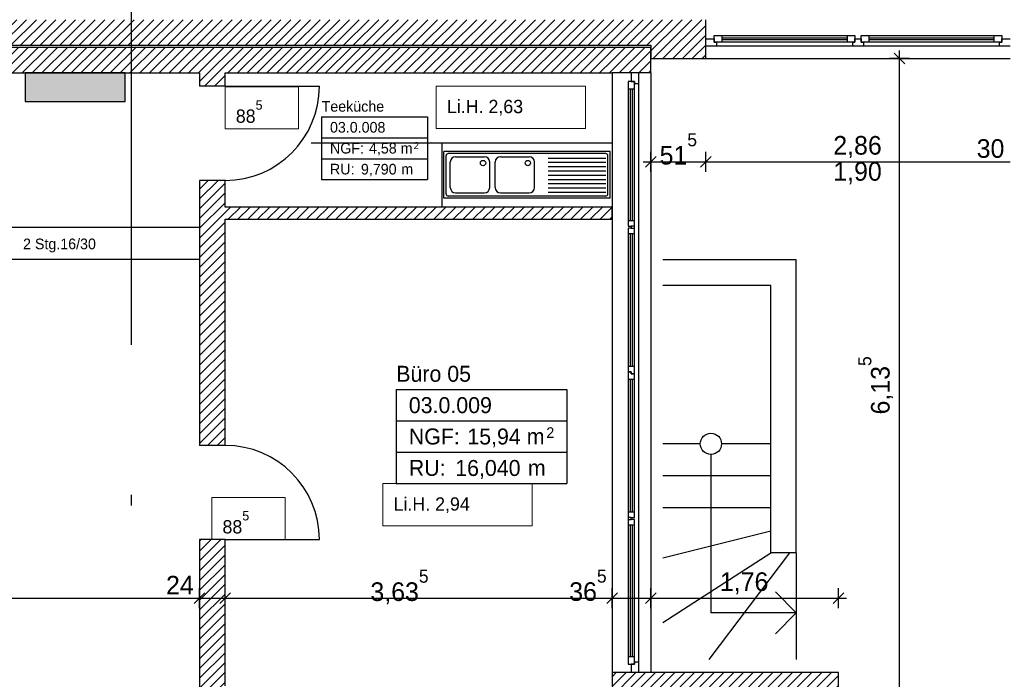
# Model space of a CAD drawing. Extents: x -28.8 to 50.4, y -5.6 to 85.1.
# Tile 9 of 29: x 4.4 to 13.7, y 22.9 to 29.1. Entities that reach past the tile are written whole.
import ezdxf

# ---------------------------------------------------------------- set-up
doc = ezdxf.new("R2010")
doc.units = 0
doc.header["$MEASUREMENT"] = 0
doc.linetypes.add('Strichpunktlinie', pattern=[0.006703, 0.003528, -0.001764, 0, -0.001411])
doc.linetypes.add('Wipeout_Contour', pattern=[1, 0, -1])
for name, color, linetype in [('0._EG_2_0', 7, 'Continuous'), ('0._EG_2_A_1 Sanitär', 7, 'Continuous'), ('0._EG_2_P_BM_AUSSEN', 7, 'Continuous'), ('0._EG_2_P_ZE_BILD', 7, 'Continuous'), ('0._EG_2_P_ZE_TEXT', 7, 'Continuous'), ('0._EG_2_R_NT_INNENWAND', 7, 'Continuous'), ('0._EG_2_R_NT_TREPPE', 7, 'Continuous'), ('0._EG_2_R_TR_AUSSENWAND', 7, 'Continuous'), ('0._EG_2_R_TR_INNENWAND', 7, 'Continuous'), ('0._EG_2_Räume', 7, 'Continuous')]:
    doc.layers.add(name, color=color, linetype=linetype)
doc.styles.add('ERSTELLTER_STIL_1', font='txt')
doc.styles.add('ERSTELLTER_STIL_2', font='txt')
pattern_1 = [(45, (0, 0), (-0.04596194, 0.04596194), [])]

msp = doc.modelspace()

# ---------------------------------------------------------------- hatches: boundary and pattern name
at = {"layer": '0._EG_2_R_NT_INNENWAND', "linetype": 'Continuous', "ltscale": 1000}
h = msp.add_hatch(dxfattribs=at)
h.set_pattern_fill('MW_Kalksandstein_0002', color=256, style=0, pattern_type=2)
h.set_pattern_definition(pattern_1)
h.paths.add_polyline_path([(9.99, 27.365), (6.355, 27.365), (6.355, 27.25), (9.99, 27.25)], flags=0)
at = {"layer": '0._EG_2_R_TR_AUSSENWAND', "linetype": 'Continuous', "ltscale": 1000}
h = msp.add_hatch(dxfattribs=at)
h.set_pattern_fill('MW_Kalksandstein_0002', color=256, style=0, pattern_type=2)
h.set_pattern_definition(pattern_1)
h.paths.add_polyline_path([(10.655, 29.125), (10.355, 28.76), (10.87, 28.76), (10.87, 28.875), (10.87, 28.945), (10.87, 29.125)], flags=0)
h = msp.add_hatch(dxfattribs=at)
h.set_pattern_fill('MW_Kalksandstein_0002', color=256, style=0, pattern_type=2)
h.set_pattern_definition(pattern_1)
h.paths.add_polyline_path([(10.355, 28.865), (9.99, 28.865), (9.99, 28.625), (10.17, 28.625), (10.24, 28.625), (10.355, 28.625)], flags=0)
h = msp.add_hatch(dxfattribs=at)
h.set_pattern_fill('MW_Kalksandstein_0002', color=256, style=0, pattern_type=2)
h.set_pattern_definition(pattern_1)
h.paths.add_polyline_path([(12.115, 22.99), (9.99, 22.99), (9.99, 22.625), (12.115, 22.625)], flags=0)
at = {"layer": '0._EG_2_R_TR_INNENWAND', "linetype": 'Continuous', "ltscale": 1000}
h = msp.add_hatch(dxfattribs=at)
h.set_pattern_fill('MW_Kalksandstein_0002', color=256, style=0, pattern_type=2)
h.set_pattern_definition(pattern_1)
h.paths.add_polyline_path([(4.0213, 29.125), (4.0213, 28.885), (10.355, 28.885), (10.655, 29.125)], flags=0)
h = msp.add_hatch(dxfattribs=at)
h.set_pattern_fill('MW_Kalksandstein_0002', color=256, style=0, pattern_type=2)
h.set_pattern_definition(pattern_1)
h.paths.add_polyline_path([(10.355, 28.885), (10.355, 28.76), (10.655, 29.125)], flags=0)
h = msp.add_hatch(dxfattribs=at)
h.set_pattern_fill('MW_Kalksandstein_0002', color=256, style=0, pattern_type=2)
h.set_pattern_definition(pattern_1)
h.paths.add_polyline_path([(4.0213, 28.865), (4.0213, 28.625), (9.99, 28.625), (9.99, 28.865)], flags=0)
at = {"layer": '0._EG_2_R_TR_INNENWAND', "linetype": 'Continuous', "lineweight": 18, "ltscale": 1000}
msp.add_hatch(color=9, dxfattribs=at).paths.add_polyline_path([(4.4763, 28.355), (5.4163, 28.355), (5.4163, 28.625), (4.4763, 28.625)], flags=0)
at = {"layer": '0._EG_2_R_TR_INNENWAND', "linetype": 'Continuous', "ltscale": 1000}
h = msp.add_hatch(dxfattribs=at)
h.set_pattern_fill('MW_Kalksandstein_0002', color=256, style=0, pattern_type=2)
h.set_pattern_definition(pattern_1)
h.paths.add_polyline_path([(6.355, 28.625), (6.115, 28.625), (6.115, 28.5), (6.355, 28.5)], flags=0)
h = msp.add_hatch(dxfattribs=at)
h.set_pattern_fill('MW_Kalksandstein_0002', color=256, style=0, pattern_type=2)
h.set_pattern_definition(pattern_1)
h.paths.add_polyline_path([(6.115, 25.125), (6.355, 25.125), (6.355, 27.615), (6.115, 27.615)], flags=0)
h = msp.add_hatch(dxfattribs=at)
h.set_pattern_fill('MW_Kalksandstein_0002', color=256, style=0, pattern_type=2)
h.set_pattern_definition(pattern_1)
h.paths.add_polyline_path([(6.115, 22.625), (6.355, 22.865), (6.355, 24.24), (6.115, 24.24)], flags=0)

# ---------------------------------------------------------------- linework, layer by layer
at = {"layer": '0._EG_2_0', "linetype": 'Continuous', "ltscale": 1000}
for p, q in [((10.87, 28.945), (10.87, 29.125)), ((10.87, 28.875), (10.87, 28.945)), ((10.87, 28.76), (10.87, 28.875)), ((10.17, 28.625), (9.99, 28.625)), ((10.24, 28.625), (10.17, 28.625)), ((10.355, 28.625), (10.24, 28.625)), ((6.355, 28.5), (6.115, 28.5)), ((6.355, 27.615), (6.115, 27.615)), ((6.355, 25.125), (6.115, 25.125)), ((6.355, 24.24), (6.115, 24.24)), ((10.17, 22.99), (9.99, 22.99)), ((10.24, 22.99), (10.17, 22.99)), ((10.355, 22.99), (10.24, 22.99))]:
    msp.add_line(p, q, dxfattribs=at)
at = {"layer": '0._EG_2_A_1 Sanitär', "linetype": 'Continuous', "ltscale": 1000}
for p, q in [((9.99, 27.965), (7.1641, 27.965)), ((8.39, 27.965), (8.39, 27.365)), ((9.99, 27.965), (9.99, 27.365)), ((8.41, 27.4475), (8.41, 27.8875)), ((9.97, 27.8875), (8.41, 27.8875)), ((8.43, 27.4875), (8.43, 27.8475)), ((9.93, 27.8675), (8.45, 27.8675)), ((9.95, 27.4875), (9.95, 27.8475)), ((9.97, 27.4475), (9.97, 27.8875)), ((8.47, 27.5475), (8.47, 27.7875)), ((8.52, 27.8375), (8.79, 27.8375)), ((8.84, 27.5475), (8.84, 27.7875)), ((8.891, 27.5475), (8.891, 27.7875)), ((8.941, 27.8375), (9.211, 27.8375)), ((9.261, 27.5475), (9.261, 27.7875)), ((9.39, 27.8249), (9.93, 27.8249)), ((9.39, 27.7849), (9.93, 27.7849)), ((9.39, 27.7449), (9.93, 27.7449)), ((9.39, 27.7049), (9.93, 27.7049)), ((9.39, 27.6649), (9.93, 27.6649)), ((9.39, 27.6249), (9.93, 27.6249)), ((9.39, 27.5849), (9.93, 27.5849)), ((8.52, 27.4975), (8.79, 27.4975)), ((8.941, 27.4975), (9.211, 27.4975)), ((9.39, 27.5449), (9.93, 27.5449)), ((9.39, 27.5049), (9.93, 27.5049)), ((9.97, 27.4475), (8.41, 27.4475)), ((9.93, 27.4675), (8.45, 27.4675))]:
    msp.add_line(p, q, dxfattribs=at)
for centre in [(8.7772, 27.7783), (9.1982, 27.7783)]:
    msp.add_circle(centre, 0.025, dxfattribs=at)
for centre, radius, start, end in [((8.45, 27.8475), 0.02, 90, 180), ((9.93, 27.8475), 0.02, 0, 90), ((8.52, 27.7875), 0.05, 90, 180), ((8.79, 27.7875), 0.05, 0, 90), ((8.941, 27.7875), 0.05, 90, 180), ((9.211, 27.7875), 0.05, 0, 90), ((8.45, 27.4875), 0.02, 180, 270), ((8.52, 27.5475), 0.05, 180, 270), ((8.79, 27.5475), 0.05, 270, 0), ((8.941, 27.5475), 0.05, 180, 270), ((9.211, 27.5475), 0.05, 270, 0), ((9.93, 27.4875), 0.02, 270, 0)]:
    msp.add_arc(centre, radius, start, end, dxfattribs=at)
at = {"layer": '0._EG_2_P_BM_AUSSEN', "linetype": 'Continuous', "ltscale": 1000}
for p, q in [((12.74, 28.71), (12.64, 28.81)), ((12.7837, 28.76), (12.5962, 28.76)), ((12.69, 22.625), (12.69, 28.76)), ((10.405, 27.8396), (10.305, 27.7396)), ((10.355, 27.6959), (10.355, 27.8834)), ((10.92, 27.8396), (10.82, 27.7396)), ((10.87, 27.6959), (10.87, 27.8834)), ((10.355, 27.7896), (10.87, 27.7896)), ((10.87, 27.7896), (13.73, 27.7896)), ((6.115, 23.5963), (6.115, 23.7838)), ((6.355, 23.5963), (6.355, 23.7838)), ((9.99, 23.5963), (9.99, 23.7838)), ((10.355, 23.5963), (10.355, 23.7838)), ((12.115, 23.5963), (12.115, 23.7838)), ((2.105, 23.69), (6.115, 23.69)), ((6.165, 23.74), (6.065, 23.64)), ((6.115, 23.69), (6.355, 23.69)), ((6.405, 23.74), (6.305, 23.64)), ((6.355, 23.69), (9.99, 23.69)), ((10.04, 23.74), (9.94, 23.64)), ((10.405, 23.74), (10.305, 23.64)), ((10.355, 23.69), (12.115, 23.69)), ((12.065, 23.64), (12.165, 23.74)), ((12.115, 23.69), (12.19, 23.69))]:
    msp.add_line(p, q, dxfattribs=at)
at = {"layer": '0._EG_2_P_ZE_BILD', "linetype": 'Strichpunktlinie', "ltscale": 1000}
msp.add_line((5.4753, -1.1407), (5.4753, 45.0624), dxfattribs=at)
at = {"layer": '0._EG_2_P_ZE_TEXT', "color": 255, "linetype": 'Continuous', "lineweight": 18, "ltscale": 1000}
for p, q in [((7.0448, 28.4951), (6.355, 28.4951)), ((6.355, 28.4951), (6.355, 28.0986)), ((7.0448, 28.0986), (7.0448, 28.4951)), ((9.7394, 28.5005), (8.3383, 28.5005)), ((8.3383, 28.5005), (8.3383, 28.1041)), ((9.7394, 28.1041), (9.7394, 28.5005)), ((6.355, 28.0986), (7.0448, 28.0986)), ((8.3383, 28.1041), (9.7394, 28.1041)), ((9.2382, 24.7657), (7.8371, 24.7657)), ((7.8371, 24.7657), (7.8371, 24.3693)), ((9.2382, 24.3693), (9.2382, 24.7657)), ((6.9198, 24.6364), (6.23, 24.6364)), ((6.23, 24.6364), (6.23, 24.24)), ((6.9198, 24.24), (6.9198, 24.6364)), ((7.8371, 24.3693), (9.2382, 24.3693)), ((6.23, 24.24), (6.9198, 24.24))]:
    msp.add_line(p, q, dxfattribs=at)
at = {"layer": '0._EG_2_R_NT_INNENWAND', "linetype": 'Continuous', "ltscale": 1000}
for p, q in [((9.99, 27.365), (6.355, 27.365)), ((9.99, 27.25), (9.99, 27.365)), ((6.355, 27.25), (9.99, 27.25))]:
    msp.add_line(p, q, dxfattribs=at)
at = {"layer": '0._EG_2_R_NT_TREPPE', "linetype": 'Continuous', "ltscale": 1000}
for p, q in [((2.105, 27.175), (6.115, 27.175)), ((2.105, 26.875), (6.115, 26.875)), ((11.72, 26.8674), (10.4656, 26.8674)), ((11.72, 24.115), (11.72, 26.8674)), ((11.48, 26.6274), (10.4656, 26.6274)), ((11.48, 24.115), (11.48, 26.6274)), ((10.8175, 25.14), (10.4656, 25.14)), ((11.48, 25.14), (11.0175, 25.14)), ((10.9175, 25.04), (10.9175, 23.5525)), ((11.48, 24.84), (10.4656, 24.84)), ((11.48, 24.54), (10.4656, 24.54)), ((10.4656, 24.0677), (11.48, 24.3223)), ((10.4656, 23.4613), (11.48, 24.1158)), ((11.6555, 24.115), (10.8982, 23.1133)), ((11.72, 24.115), (11.48, 24.115)), ((11.72, 24.115), (11.72, 23.1133)), ((11.72, 23.5525), (11.5238, 23.7487)), ((11.72, 23.5525), (10.9175, 23.5525)), ((11.72, 23.5525), (11.5238, 23.3563))]:
    msp.add_line(p, q, dxfattribs=at)
msp.add_circle((10.9175, 25.14), 0.1, dxfattribs=at)
at = {"layer": '0._EG_2_R_TR_AUSSENWAND', "linetype": 'Continuous', "ltscale": 1000}
for p, q in [((10.355, 28.865), (9.99, 28.865)), ((10.355, 28.625), (10.355, 28.865)), ((10.355, 28.76), (10.87, 28.76)), ((10.87, 28.76), (13.73, 28.76)), ((9.99, 28.625), (9.99, 22.99)), ((10.355, 28.625), (10.355, 22.99)), ((9.99, 22.99), (9.99, 22.625)), ((12.115, 22.99), (10.355, 22.99)), ((12.115, 22.625), (12.115, 22.99))]:
    msp.add_line(p, q, dxfattribs=at)
at = {"layer": '0._EG_2_R_TR_INNENWAND', "linetype": 'Continuous', "ltscale": 1000}
for p, q in [((4.0213, 28.885), (10.355, 28.885)), ((9.99, 28.865), (4.0213, 28.865)), ((10.355, 28.885), (10.355, 28.76)), ((4.0213, 28.625), (6.115, 28.625)), ((5.4163, 28.625), (4.4763, 28.625)), ((4.4763, 28.625), (4.4763, 28.355)), ((5.4163, 28.355), (5.4163, 28.625)), ((6.115, 28.625), (6.115, 28.5)), ((6.355, 28.5), (6.355, 28.625)), ((6.355, 28.625), (9.99, 28.625)), ((6.355, 28.5), (7.24, 28.5)), ((4.4763, 28.355), (5.4163, 28.355)), ((6.115, 27.615), (6.115, 25.125)), ((6.355, 27.365), (6.355, 27.615)), ((6.355, 25.125), (6.355, 27.25)), ((6.115, 24.24), (6.115, 22.625)), ((6.355, 22.865), (6.355, 24.24)), ((6.355, 24.24), (7.24, 24.24))]:
    msp.add_line(p, q, dxfattribs=at)
for centre, start, end in [((6.355, 28.5), 270, 0), ((6.355, 24.24), 0, 90)]:
    msp.add_arc(centre, 0.885, start, end, dxfattribs=at)
at = {"layer": '0._EG_2_Räume', "linetype": 'Continuous', "ltscale": 1000}
for p, q in [((7.2611, 28.2115), (7.2611, 27.6222)), ((7.2611, 28.2115), (8.2542, 28.2115)), ((8.2542, 28.2115), (8.2542, 27.6222)), ((7.2611, 28.015), (8.2542, 28.015)), ((7.2611, 27.8186), (8.2542, 27.8186)), ((7.2611, 27.6222), (8.2542, 27.6222)), ((7.9621, 25.6497), (7.9621, 24.7657)), ((7.9621, 25.6497), (9.5656, 25.6497)), ((9.5656, 25.6497), (9.5656, 24.7657)), ((7.9621, 25.355), (9.5656, 25.355)), ((7.9621, 25.0604), (9.5656, 25.0604)), ((7.9621, 24.7657), (9.5656, 24.7657))]:
    msp.add_line(p, q, dxfattribs=at)

# ---------------------------------------------------------------- texts
at = {"layer": '0._EG_2_P_BM_AUSSEN', "linetype": 'Continuous', "char_height": 0.175, "attachment_point": 7, "style": 'ERSTELLTER_STIL_2'}
for s, insert in [('{51\\A1{\\H0.7x;\\S5^  ;}}', (10.4359, 27.7617)), ('{2,86}', (12.0672, 27.8246)), ('{30}', (13.4144, 27.8246)), ('{1,90}', (12.0672, 27.5796)), ('{24}', (5.7994, 23.725)), ('{36\\A1{\\H0.7x;\\S5^  ;}}', (9.5868, 23.662)), ('{1,76}', (11.0022, 23.725)), ('{3,63\\A1{\\H0.7x;\\S5^  ;}}', (7.7193, 23.631))]:
    msp.add_mtext(s, dxfattribs=dict(at, insert=insert))
at = {"layer": '0._EG_2_P_BM_AUSSEN', "linetype": 'Continuous', "insert": (12.629, 25.4159), "char_height": 0.175, "attachment_point": 7, "rotation": 90, "style": 'ERSTELLTER_STIL_2'}
msp.add_mtext('{6,13\\A1{\\H0.7x;\\S5^  ;}}', dxfattribs=at)
at = {"layer": '0._EG_2_P_ZE_TEXT', "linetype": 'Continuous', "attachment_point": 1}
for s, insert, char_height, style in [('{88\\A1{\\H0.7x;\\S5^  ;}}', (6.455, 28.3665), 0.125, 'ERSTELLTER_STIL_2'), ('{Li.H. 2,63}', (8.4383, 28.3719), 0.125, 'ERSTELLTER_STIL_2'), ('{2 Stg.16/30}', (4.4568, 27.0684), 0.1, 'ERSTELLTER_STIL_1'), ('{Li.H. 2,94}', (7.9371, 24.6372), 0.125, 'ERSTELLTER_STIL_2'), ('{88\\A1{\\H0.7x;\\S5^  ;}}', (6.33, 24.5079), 0.125, 'ERSTELLTER_STIL_2')]:
    msp.add_mtext(s, dxfattribs=dict(at, insert=insert, char_height=char_height, style=style))
at = {"layer": '0._EG_2_Räume', "linetype": 'Continuous'}
for s, insert, char_height, attachment_point, style in [('{Teeküche}', (7.2611, 28.3605), 0.1, 1, 'ERSTELLTER_STIL_1'), ('{03.0.008 }', (7.3396, 28.1641), 0.1, 1, 'ERSTELLTER_STIL_2'), ('{NGF: }', (7.3396, 27.9676), 0.1, 1, 'ERSTELLTER_STIL_2'), ('{4,58 m}', (7.7063, 27.9676), 0.1, 1, 'ERSTELLTER_STIL_2'), ('{2}', (8.125, 27.9752), 0.06667, 1, 'ERSTELLTER_STIL_2'), ('{RU: }', (7.3396, 27.7712), 0.1, 1, 'ERSTELLTER_STIL_2'), ('{9,790}', (7.6304, 27.6518), 0.1, 7, 'ERSTELLTER_STIL_2'), ('{ m}', (7.9723, 27.7712), 0.1, 1, 'ERSTELLTER_STIL_2'), ('{Büro 05}', (7.9621, 25.8732), 0.15, 1, 'ERSTELLTER_STIL_1'), ('{03.0.009 }', (8.08, 25.5785), 0.15, 1, 'ERSTELLTER_STIL_2'), ('{NGF: }', (8.08, 25.2839), 0.15, 1, 'ERSTELLTER_STIL_2'), ('{15,94 m}', (8.6299, 25.2839), 0.15, 1, 'ERSTELLTER_STIL_2'), ('{2}', (9.3719, 25.2953), 0.1, 1, 'ERSTELLTER_STIL_2'), ('{RU: }', (8.08, 24.9893), 0.15, 1, 'ERSTELLTER_STIL_2'), ('{16,040}', (8.5161, 24.8101), 0.15, 7, 'ERSTELLTER_STIL_2'), ('{ m}', (9.1429, 24.9893), 0.15, 1, 'ERSTELLTER_STIL_2')]:
    msp.add_mtext(s, dxfattribs=dict(at, insert=insert, char_height=char_height, attachment_point=attachment_point, style=style))

# ---------------------------------------------------------------- wipeouts: each hides what was drawn before it
at = {"color": 254, "linetype": 'Wipeout_Contour', "lineweight": 0, "ltscale": 124.614223}
msp.add_wipeout([(10.97, 28.875), (10.97, 28.915), (12.25, 28.915), (12.25, 28.875)], dxfattribs=at).dxf.layer = '0._EG_2_R_TR_AUSSENWAND'
at = {"color": 254, "linetype": 'Wipeout_Contour', "lineweight": 0, "ltscale": 126.775305}
msp.add_wipeout([(12.35, 28.875), (12.35, 28.915), (13.63, 28.915), (13.63, 28.875)], dxfattribs=at).dxf.layer = '0._EG_2_R_TR_AUSSENWAND'
at = {"color": 254, "linetype": 'Wipeout_Contour', "lineweight": 0, "ltscale": 111.052673}
msp.add_wipeout([(10.24, 28.525), (10.2, 28.525), (10.2, 23.09), (10.24, 23.09)], dxfattribs=at).dxf.layer = '0._EG_2_R_TR_AUSSENWAND'

# ---------------------------------------------------------------- next in the draw order: linework, layer by layer
at = {"layer": '0._EG_2_P_BM_AUSSEN', "linetype": 'Continuous', "ltscale": 1000}
for p, q in [((12.69, 28.76), (12.69, 28.835)), ((10.28, 27.7896), (10.355, 27.7896))]:
    msp.add_line(p, q, dxfattribs=at)

# ---------------------------------------------------------------- next in the draw order: wipeouts: each hides what was drawn before it
at = {"color": 254, "linetype": 'Wipeout_Contour', "lineweight": 0, "ltscale": 185.393272}
msp.add_wipeout([(10.87, 28.945), (10.95, 28.945), (10.95, 28.915), (10.97, 28.915), (10.97, 28.875), (10.87, 28.875)], dxfattribs=at).dxf.layer = '0._EG_2_R_TR_AUSSENWAND'
at = {"color": 254, "linetype": 'Wipeout_Contour', "lineweight": 0, "ltscale": 124.720798}
msp.add_wipeout([(11.02, 28.915), (11.02, 28.935), (12.2, 28.935), (12.2, 28.915)], dxfattribs=at).dxf.layer = '0._EG_2_R_TR_AUSSENWAND'
at = {"color": 254, "linetype": 'Wipeout_Contour', "lineweight": 0, "ltscale": 188.682041}
msp.add_wipeout([(12.3, 28.875), (12.25, 28.875), (12.25, 28.915), (12.27, 28.915), (12.27, 28.945), (12.3, 28.945)], dxfattribs=at).dxf.layer = '0._EG_2_R_TR_AUSSENWAND'
at = {"color": 254, "linetype": 'Wipeout_Contour', "lineweight": 0, "ltscale": 126.880072}
msp.add_wipeout([(12.4, 28.915), (12.4, 28.935), (13.58, 28.935), (13.58, 28.915)], dxfattribs=at).dxf.layer = '0._EG_2_R_TR_AUSSENWAND'
at = {"color": 254, "linetype": 'Wipeout_Contour', "lineweight": 0, "ltscale": 192.288579}
msp.add_wipeout([(13.73, 28.875), (13.63, 28.875), (13.63, 28.915), (13.65, 28.915), (13.65, 28.945), (13.73, 28.945)], dxfattribs=at).dxf.layer = '0._EG_2_R_TR_AUSSENWAND'
at = {"color": 254, "linetype": 'Wipeout_Contour', "lineweight": 0, "ltscale": 181.493216}
msp.add_wipeout([(10.17, 28.625), (10.17, 28.545), (10.2, 28.545), (10.2, 28.525), (10.24, 28.525), (10.24, 28.625)], dxfattribs=at).dxf.layer = '0._EG_2_R_TR_AUSSENWAND'
at = {"color": 254, "linetype": 'Wipeout_Contour', "lineweight": 0, "ltscale": 118.650024}
msp.add_wipeout([(10.2, 28.475), (10.18, 28.475), (10.18, 27.2362), (10.2, 27.2362)], dxfattribs=at).dxf.layer = '0._EG_2_R_TR_AUSSENWAND'
at = {"color": 254, "linetype": 'Wipeout_Contour', "lineweight": 0, "ltscale": 113.542473}
msp.add_wipeout([(10.2, 27.1163), (10.18, 27.1163), (10.18, 25.8675), (10.2, 25.8675)], dxfattribs=at).dxf.layer = '0._EG_2_R_TR_AUSSENWAND'
at = {"color": 254, "linetype": 'Wipeout_Contour', "lineweight": 0, "ltscale": 108.4503}
msp.add_wipeout([(10.2, 25.7475), (10.18, 25.7475), (10.18, 24.4988), (10.2, 24.4988)], dxfattribs=at).dxf.layer = '0._EG_2_R_TR_AUSSENWAND'
at = {"color": 254, "linetype": 'Wipeout_Contour', "lineweight": 0, "ltscale": 103.415721}
msp.add_wipeout([(10.2, 24.3788), (10.18, 24.3788), (10.18, 23.14), (10.2, 23.14)], dxfattribs=at).dxf.layer = '0._EG_2_R_TR_AUSSENWAND'
at = {"color": 254, "linetype": 'Wipeout_Contour', "lineweight": 0, "ltscale": 151.869255}
msp.add_wipeout([(10.24, 22.99), (10.24, 23.09), (10.2, 23.09), (10.2, 23.07), (10.17, 23.07), (10.17, 22.99)], dxfattribs=at).dxf.layer = '0._EG_2_R_TR_AUSSENWAND'

# ---------------------------------------------------------------- next in the draw order: linework, layer by layer
at = {"layer": '0._EG_2_R_TR_AUSSENWAND', "linetype": 'Continuous', "ltscale": 1000}
for p, q in [((10.87, 28.875), (10.87, 28.945)), ((10.24, 28.625), (10.17, 28.625)), ((10.24, 22.99), (10.17, 22.99))]:
    msp.add_line(p, q, dxfattribs=at)

# ---------------------------------------------------------------- next in the draw order: wipeouts: each hides what was drawn before it
at = {"color": 254, "linetype": 'Wipeout_Contour', "lineweight": 0, "ltscale": 124.869234}
msp.add_wipeout([(11.02, 28.955), (11.02, 28.975), (12.2, 28.975), (12.2, 28.955)], dxfattribs=at).dxf.layer = '0._EG_2_R_TR_AUSSENWAND'
at = {"color": 254, "linetype": 'Wipeout_Contour', "lineweight": 0, "ltscale": 127.025986}
msp.add_wipeout([(12.4, 28.955), (12.4, 28.975), (13.58, 28.975), (13.58, 28.955)], dxfattribs=at).dxf.layer = '0._EG_2_R_TR_AUSSENWAND'
at = {"color": 254, "linetype": 'Wipeout_Contour', "lineweight": 0, "ltscale": 118.595174}
msp.add_wipeout([(10.16, 28.475), (10.14, 28.475), (10.14, 27.2362), (10.16, 27.2362)], dxfattribs=at).dxf.layer = '0._EG_2_R_TR_AUSSENWAND'
at = {"color": 254, "linetype": 'Wipeout_Contour', "lineweight": 0, "ltscale": 113.485153}
msp.add_wipeout([(10.16, 27.1163), (10.14, 27.1163), (10.14, 25.8675), (10.16, 25.8675)], dxfattribs=at).dxf.layer = '0._EG_2_R_TR_AUSSENWAND'
at = {"color": 254, "linetype": 'Wipeout_Contour', "lineweight": 0, "ltscale": 108.390286}
msp.add_wipeout([(10.16, 25.7475), (10.14, 25.7475), (10.14, 24.4988), (10.16, 24.4988)], dxfattribs=at).dxf.layer = '0._EG_2_R_TR_AUSSENWAND'
at = {"color": 254, "linetype": 'Wipeout_Contour', "lineweight": 0, "ltscale": 103.352781}
msp.add_wipeout([(10.16, 24.3788), (10.14, 24.3788), (10.14, 23.14), (10.16, 23.14)], dxfattribs=at).dxf.layer = '0._EG_2_R_TR_AUSSENWAND'

# ---------------------------------------------------------------- next in the draw order: wipeouts: each hides what was drawn before it
at = {"color": 254, "linetype": 'Wipeout_Contour', "lineweight": 0, "ltscale": 123.855143}
msp.add_wipeout([(10.95, 28.915), (10.95, 28.975), (11.02, 28.975), (11.02, 28.915)], dxfattribs=at).dxf.layer = '0._EG_2_R_TR_AUSSENWAND'
at = {"color": 254, "linetype": 'Wipeout_Contour', "lineweight": 0, "ltscale": 125.716045}
msp.add_wipeout([(12.2, 28.915), (12.2, 28.975), (12.27, 28.975), (12.27, 28.915)], dxfattribs=at).dxf.layer = '0._EG_2_R_TR_AUSSENWAND'
at = {"color": 254, "linetype": 'Wipeout_Contour', "lineweight": 0, "ltscale": 127.966087}
msp.add_wipeout([(13.58, 28.915), (13.58, 28.975), (13.65, 28.975), (13.65, 28.915)], dxfattribs=at).dxf.layer = '0._EG_2_R_TR_AUSSENWAND'
at = {"color": 254, "linetype": 'Wipeout_Contour', "lineweight": 0, "ltscale": 121.093643}
msp.add_wipeout([(10.2, 28.545), (10.14, 28.545), (10.14, 28.475), (10.2, 28.475)], dxfattribs=at).dxf.layer = '0._EG_2_R_TR_AUSSENWAND'
at = {"color": 254, "linetype": 'Wipeout_Contour', "lineweight": 0, "ltscale": 173.826224}
msp.add_wipeout([(10.17, 27.1863), (10.17, 27.1662), (10.2, 27.1662), (10.2, 27.2362), (10.14, 27.2362), (10.14, 27.1863)], dxfattribs=at).dxf.layer = '0._EG_2_R_TR_AUSSENWAND'
at = {"color": 254, "linetype": 'Wipeout_Contour', "lineweight": 0, "ltscale": 166.162027}
msp.add_wipeout([(10.17, 25.8175), (10.17, 25.7975), (10.2, 25.7975), (10.2, 25.8675), (10.14, 25.8675), (10.14, 25.8175)], dxfattribs=at).dxf.layer = '0._EG_2_R_TR_AUSSENWAND'
at = {"color": 254, "linetype": 'Wipeout_Contour', "lineweight": 0, "ltscale": 158.556654}
msp.add_wipeout([(10.2, 24.4487), (10.2, 24.4988), (10.14, 24.4988), (10.14, 24.4288), (10.17, 24.4288), (10.17, 24.4487)], dxfattribs=at).dxf.layer = '0._EG_2_R_TR_AUSSENWAND'
at = {"color": 254, "linetype": 'Wipeout_Contour', "lineweight": 0, "ltscale": 100.994807}
msp.add_wipeout([(10.2, 23.14), (10.14, 23.14), (10.14, 23.07), (10.2, 23.07)], dxfattribs=at).dxf.layer = '0._EG_2_R_TR_AUSSENWAND'

# ---------------------------------------------------------------- next in the draw order: linework, layer by layer
at = {"layer": '0._EG_2_R_TR_AUSSENWAND', "linetype": 'Continuous', "ltscale": 1000}
for p, q in [((10.95, 28.915), (10.95, 28.975)), ((13.65, 28.975), (13.65, 28.915)), ((10.87, 28.945), (10.95, 28.945)), ((10.97, 28.875), (10.87, 28.875)), ((10.95, 28.945), (10.95, 28.915)), ((10.95, 28.915), (10.97, 28.915)), ((10.97, 28.915), (10.97, 28.875)), ((12.25, 28.875), (10.97, 28.875)), ((12.25, 28.875), (12.25, 28.915)), ((13.63, 28.875), (13.63, 28.915)), ((13.63, 28.915), (13.65, 28.915)), ((13.73, 28.875), (13.63, 28.875)), ((13.65, 28.915), (13.65, 28.945)), ((13.65, 28.945), (13.73, 28.945)), ((10.17, 28.625), (10.17, 28.545)), ((10.24, 28.525), (10.24, 28.625)), ((10.2, 28.545), (10.14, 28.545)), ((10.17, 28.545), (10.2, 28.545)), ((10.2, 28.545), (10.2, 28.525)), ((10.2, 28.525), (10.24, 28.525)), ((10.14, 23.07), (10.2, 23.07)), ((10.2, 23.07), (10.17, 23.07)), ((10.17, 23.07), (10.17, 22.99)), ((10.24, 23.09), (10.2, 23.09)), ((10.2, 23.09), (10.2, 23.07)), ((10.24, 22.99), (10.24, 23.09))]:
    msp.add_line(p, q, dxfattribs=at)

# ---------------------------------------------------------------- next in the draw order: wipeouts: each hides what was drawn before it
at = {"color": 254, "linetype": 'Wipeout_Contour', "lineweight": 0, "ltscale": 124.795012}
msp.add_wipeout([(11.02, 28.955), (12.2, 28.955), (12.2, 28.935), (11.02, 28.935)], dxfattribs=at).dxf.layer = '0._EG_2_R_TR_AUSSENWAND'
at = {"color": 254, "linetype": 'Wipeout_Contour', "lineweight": 0, "ltscale": 188.647024}
msp.add_wipeout([(12.3, 28.945), (12.33, 28.945), (12.33, 28.915), (12.35, 28.915), (12.35, 28.875), (12.3, 28.875)], dxfattribs=at).dxf.layer = '0._EG_2_R_TR_AUSSENWAND'
at = {"color": 254, "linetype": 'Wipeout_Contour', "lineweight": 0, "ltscale": 118.622575}
msp.add_wipeout([(10.16, 28.475), (10.16, 27.2362), (10.18, 27.2362), (10.18, 28.475)], dxfattribs=at).dxf.layer = '0._EG_2_R_TR_AUSSENWAND'
at = {"color": 254, "linetype": 'Wipeout_Contour', "lineweight": 0, "ltscale": 174.407553}
msp.add_wipeout([(10.14, 27.1662), (10.14, 27.1163), (10.2, 27.1163), (10.2, 27.1863), (10.17, 27.1863), (10.17, 27.1662)], dxfattribs=at).dxf.layer = '0._EG_2_R_TR_AUSSENWAND'
at = {"color": 254, "linetype": 'Wipeout_Contour', "lineweight": 0, "ltscale": 166.736336}
msp.add_wipeout([(10.17, 25.7975), (10.17, 25.8175), (10.14, 25.8175), (10.14, 25.7475), (10.2, 25.7475), (10.2, 25.7975)], dxfattribs=at).dxf.layer = '0._EG_2_R_TR_AUSSENWAND'
at = {"color": 254, "linetype": 'Wipeout_Contour', "lineweight": 0, "ltscale": 159.122667}
msp.add_wipeout([(10.17, 24.4288), (10.17, 24.4487), (10.14, 24.4487), (10.14, 24.3788), (10.2, 24.3788), (10.2, 24.4288)], dxfattribs=at).dxf.layer = '0._EG_2_R_TR_AUSSENWAND'

# ---------------------------------------------------------------- next in the draw order: linework, layer by layer
at = {"layer": '0._EG_2_R_TR_AUSSENWAND', "linetype": 'Continuous', "ltscale": 1000}
for p, q in [((10.95, 28.975), (11.02, 28.975)), ((11.02, 28.975), (12.2, 28.975)), ((11.02, 28.975), (11.02, 28.915)), ((11.02, 28.955), (12.2, 28.955)), ((12.2, 28.915), (12.2, 28.975)), ((12.2, 28.975), (12.27, 28.975)), ((12.27, 28.975), (12.27, 28.915)), ((11.02, 28.915), (10.95, 28.915)), ((12.2, 28.935), (11.02, 28.935)), ((12.2, 28.915), (11.02, 28.915)), ((12.27, 28.915), (12.2, 28.915)), ((12.25, 28.915), (12.27, 28.915)), ((12.27, 28.915), (12.27, 28.945)), ((10.14, 28.545), (10.14, 28.475)), ((10.2, 28.475), (10.2, 28.545)), ((10.24, 23.09), (10.24, 28.525)), ((10.14, 28.475), (10.14, 27.2362)), ((10.14, 28.475), (10.2, 28.475)), ((10.16, 28.475), (10.16, 27.2362)), ((10.18, 27.2362), (10.18, 28.475)), ((10.2, 27.2362), (10.2, 28.475)), ((10.2, 27.2362), (10.14, 27.2362)), ((10.14, 27.2362), (10.14, 27.1863)), ((10.2, 27.1662), (10.2, 27.2362)), ((10.14, 27.1863), (10.17, 27.1863)), ((10.17, 27.1662), (10.14, 27.1662)), ((10.17, 27.1863), (10.17, 27.1662)), ((10.2, 27.1863), (10.17, 27.1863)), ((10.17, 27.1863), (10.17, 27.1662)), ((10.17, 27.1662), (10.2, 27.1662)), ((10.14, 25.8175), (10.17, 25.8175)), ((10.17, 25.8175), (10.14, 25.8175)), ((10.17, 25.8175), (10.17, 25.7975)), ((10.17, 25.7975), (10.17, 25.8175)), ((10.17, 25.7975), (10.2, 25.7975)), ((10.2, 25.7975), (10.17, 25.7975)), ((10.17, 24.4487), (10.14, 24.4487)), ((10.14, 24.4288), (10.17, 24.4288)), ((10.17, 24.4288), (10.17, 24.4487)), ((10.17, 24.4487), (10.2, 24.4487)), ((10.17, 24.4288), (10.17, 24.4487)), ((10.2, 24.4288), (10.17, 24.4288))]:
    msp.add_line(p, q, dxfattribs=at)

# ---------------------------------------------------------------- next in the draw order: wipeouts: each hides what was drawn before it
at = {"color": 254, "linetype": 'Wipeout_Contour', "lineweight": 0, "ltscale": 125.919398}
msp.add_wipeout([(12.33, 28.915), (12.33, 28.975), (12.4, 28.975), (12.4, 28.915)], dxfattribs=at).dxf.layer = '0._EG_2_R_TR_AUSSENWAND'
at = {"color": 254, "linetype": 'Wipeout_Contour', "lineweight": 0, "ltscale": 113.513789}
msp.add_wipeout([(10.16, 27.1163), (10.16, 25.8675), (10.18, 25.8675), (10.18, 27.1163)], dxfattribs=at).dxf.layer = '0._EG_2_R_TR_AUSSENWAND'
at = {"color": 254, "linetype": 'Wipeout_Contour', "lineweight": 0, "ltscale": 108.420268}
msp.add_wipeout([(10.16, 25.7475), (10.16, 24.4988), (10.18, 24.4988), (10.18, 25.7475)], dxfattribs=at).dxf.layer = '0._EG_2_R_TR_AUSSENWAND'
at = {"color": 254, "linetype": 'Wipeout_Contour', "lineweight": 0, "ltscale": 103.384224}
msp.add_wipeout([(10.16, 24.3788), (10.16, 23.14), (10.18, 23.14), (10.18, 24.3788)], dxfattribs=at).dxf.layer = '0._EG_2_R_TR_AUSSENWAND'

# ---------------------------------------------------------------- next in the draw order: linework, layer by layer
at = {"layer": '0._EG_2_P_BM_AUSSEN', "linetype": 'Continuous', "ltscale": 1000}
msp.add_line((9.99, 23.69), (10.355, 23.69), dxfattribs=at)
at = {"layer": '0._EG_2_R_TR_AUSSENWAND', "linetype": 'Continuous', "ltscale": 1000}
for p, q in [((12.33, 28.915), (12.33, 28.975)), ((12.3, 28.875), (12.25, 28.875)), ((12.27, 28.945), (12.3, 28.945)), ((12.3, 28.945), (12.33, 28.945)), ((12.35, 28.875), (12.3, 28.875)), ((12.33, 28.945), (12.33, 28.915)), ((12.33, 28.915), (12.35, 28.915)), ((12.35, 28.915), (12.35, 28.875)), ((13.63, 28.875), (12.35, 28.875)), ((10.14, 27.1662), (10.14, 27.1163)), ((10.14, 27.1163), (10.14, 25.8675)), ((10.14, 27.1163), (10.2, 27.1163)), ((10.16, 27.1163), (10.16, 25.8675)), ((10.18, 25.8675), (10.18, 27.1163)), ((10.2, 27.1163), (10.2, 27.1863)), ((10.2, 25.8675), (10.2, 27.1163)), ((10.2, 25.8675), (10.14, 25.8675)), ((10.14, 25.8675), (10.14, 25.8175)), ((10.14, 25.8175), (10.14, 25.7475)), ((10.2, 25.7975), (10.2, 25.8675)), ((10.14, 25.7475), (10.14, 24.4988)), ((10.14, 25.7475), (10.2, 25.7475)), ((10.16, 25.7475), (10.16, 24.4988)), ((10.18, 24.4988), (10.18, 25.7475)), ((10.2, 25.7475), (10.2, 25.7975)), ((10.2, 24.4988), (10.2, 25.7475)), ((10.2, 24.4988), (10.14, 24.4988)), ((10.14, 24.4988), (10.14, 24.4288)), ((10.14, 24.4487), (10.14, 24.3788)), ((10.2, 24.4487), (10.2, 24.4988)), ((10.2, 24.3788), (10.2, 24.4288)), ((10.14, 24.3788), (10.14, 23.14)), ((10.14, 24.3788), (10.2, 24.3788)), ((10.16, 24.3788), (10.16, 23.14)), ((10.18, 23.14), (10.18, 24.3788)), ((10.2, 23.14), (10.2, 24.3788)), ((10.2, 23.14), (10.14, 23.14)), ((10.14, 23.14), (10.14, 23.07)), ((10.2, 23.07), (10.2, 23.14))]:
    msp.add_line(p, q, dxfattribs=at)

# ---------------------------------------------------------------- next in the draw order: wipeouts: each hides what was drawn before it
at = {"color": 254, "linetype": 'Wipeout_Contour', "lineweight": 0, "ltscale": 126.953025}
msp.add_wipeout([(12.4, 28.955), (13.58, 28.955), (13.58, 28.935), (12.4, 28.935)], dxfattribs=at).dxf.layer = '0._EG_2_R_TR_AUSSENWAND'

# ---------------------------------------------------------------- next in the draw order: linework, layer by layer
at = {"layer": '0._EG_2_R_TR_AUSSENWAND', "linetype": 'Continuous', "ltscale": 1000}
for p, q in [((12.33, 28.975), (12.4, 28.975)), ((12.4, 28.975), (13.58, 28.975)), ((12.4, 28.975), (12.4, 28.915)), ((12.4, 28.955), (13.58, 28.955)), ((13.58, 28.915), (13.58, 28.975)), ((13.58, 28.975), (13.65, 28.975)), ((12.4, 28.915), (12.33, 28.915)), ((13.58, 28.935), (12.4, 28.935)), ((13.58, 28.915), (12.4, 28.915)), ((13.65, 28.915), (13.58, 28.915))]:
    msp.add_line(p, q, dxfattribs=at)

doc.saveas('drawing.dxf')
